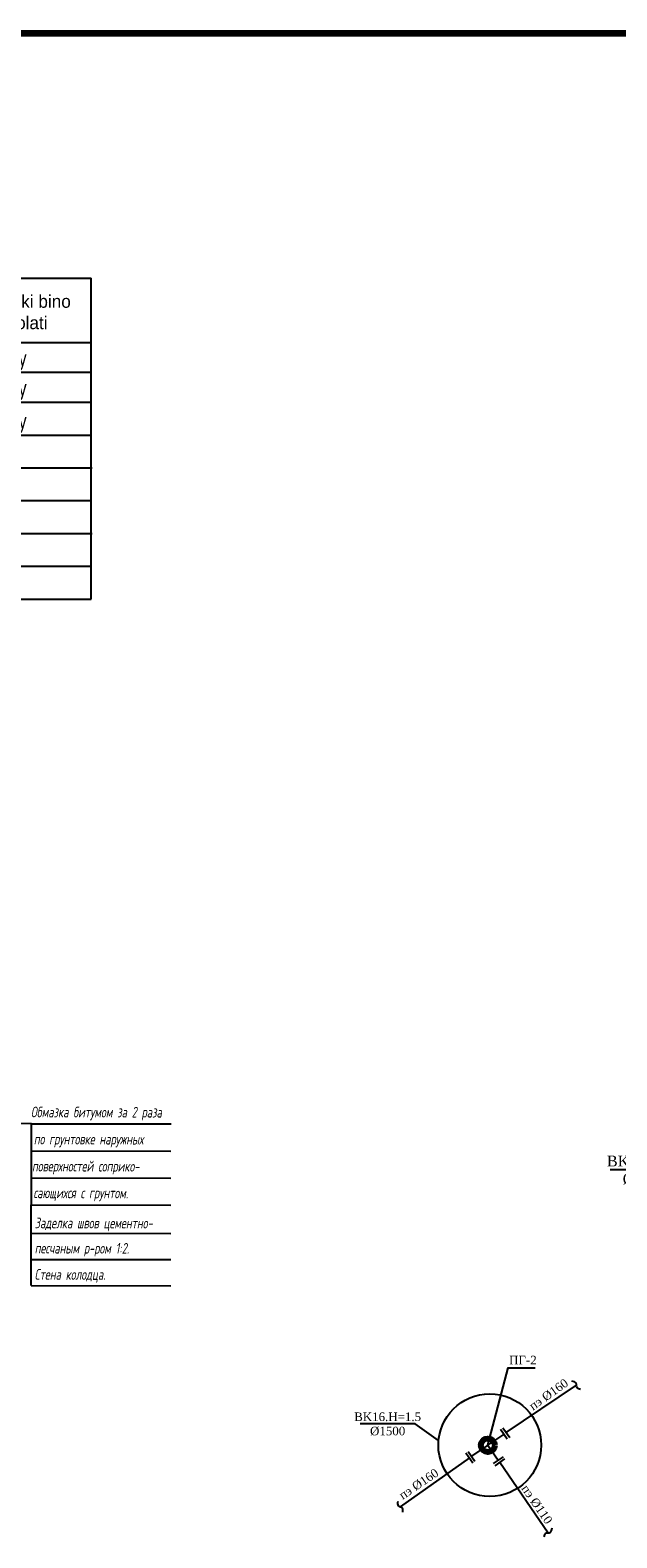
# Model space of a CAD drawing. Extents: x 0 to 361260, y 0 to 4201817.
# Tile 246 of 256: x 360115 to 360252, y 4200962 to 4201315. Entities that reach past the tile are written whole.
import ezdxf

# ---------------------------------------------------------------- set-up
doc = ezdxf.new("R2010")
doc.units = 0
doc.header["$LTSCALE"] = 0.5
doc.header["$MEASUREMENT"] = 0
for name, color, linetype in [("navro'z", 7, 'Continuous'), ('Водопровод 2', 7, 'Continuous'), ('Д25', 4, 'Continuous'), ('ДЕТАЛИР', 1, 'Continuous'), ('Трасса', 10, 'Continuous'), ('ХХХ оформление', 7, 'ИК_Водопровод -------в--------')]:
    doc.layers.add(name, color=color, linetype=linetype)
doc.styles.add('LYUDA', font='romans.shx', dxfattribs={"oblique": 15, "height": 3})
doc.styles.add('Nurbek', font='isocpeui.ttf')
doc.linetypes.add('ИК_Водопровод -------в--------', pattern='A,9,-0.6,["В",Standard,S=1.2,R=0,X=0,Y=-0.6],-1.2', length=10.8)

msp = doc.modelspace()

# ---------------------------------------------------------------- linework, layer by layer
for p, q in [((360129.365, 4201241.628), (360129.365, 4201256.628)), ((359943.493, 4201241.628), (360129.365, 4201241.628)), ((359943.493, 4201241.628), (360129.365, 4201241.628)), ((359943.493, 4201241.628), (360129.365, 4201241.628)), ((359943.493, 4201241.628), (360129.365, 4201241.628)), ((360129.365, 4201181.601), (360129.365, 4201241.628)), ((359943.493, 4201234.628), (360129.365, 4201234.628)), ((359943.493, 4201234.628), (360129.365, 4201234.628)), ((359943.493, 4201227.628), (360129.365, 4201227.628)), ((359943.493, 4201227.628), (360129.365, 4201227.628)), ((359943.493, 4201219.957), (360129.38, 4201219.957)), ((359943.493, 4201219.957), (360129.38, 4201219.957)), ((359943.493, 4201212.286), (360129.38, 4201212.286)), ((359943.493, 4201212.286), (360129.648, 4201212.286)), ((359943.493, 4201212.286), (360129.38, 4201212.286)), ((359943.493, 4201212.286), (360129.648, 4201212.286)), ((359943.493, 4201204.615), (360129.38, 4201204.615)), ((359943.493, 4201204.615), (360129.38, 4201204.615)), ((359943.493, 4201196.943), (360129.38, 4201196.943)), ((359943.493, 4201196.943), (360129.648, 4201196.943)), ((359943.493, 4201196.943), (360129.38, 4201196.943)), ((359943.493, 4201196.943), (360129.648, 4201196.943)), ((359943.493, 4201189.272), (360129.38, 4201189.272)), ((359943.493, 4201189.272), (360129.38, 4201189.272)), ((359943.493, 4201181.601), (360129.38, 4201181.601))]:
    msp.add_line(p, q)
msp.add_lwpolyline([(359943.493, 4201256.628), (360129.365, 4201256.628)])
msp.add_lwpolyline([(359943.493, 4201256.628), (360129.365, 4201256.628)])
at = {"color": 1, "lineweight": 80}
msp.add_circle((360222.087, 4200983.721), 1.619, dxfattribs=at)
at = {"layer": "navro'z", "color": 0, "transparency": 33554687}
for p, q in [((360115.475, 4201058.925), (360072.919, 4201059.004)), ((360115.404, 4201021.063), (360115.475, 4201058.92)), ((360115.475, 4201058.92), (360148.044, 4201058.859)), ((360115.463, 4201052.593), (360148.032, 4201052.532)), ((360115.451, 4201046.267), (360148.02, 4201046.206)), ((360115.439, 4201039.94), (360148.008, 4201039.879)), ((360115.427, 4201033.326), (360147.996, 4201033.265)), ((360115.416, 4201027.195), (360147.985, 4201027.134)), ((360115.404, 4201021.063), (360147.973, 4201021.003))]:
    msp.add_line(p, q, dxfattribs=at)
at = {"layer": 'ДЕТАЛИР', "color": 0, "linetype": 'Continuous'}
for p, q in [((360226.6, 4200985.132), (360225.007, 4200987.425)), ((360225.562, 4200987.835), (360227.176, 4200985.517)), ((360222.087, 4200983.721), (360218.255, 4200981.154)), ((360222.087, 4200983.721), (360224.496, 4200980.243)), ((360216.97, 4200981.975), (360218.572, 4200979.65)), ((360217.484, 4200982.272), (360219.069, 4200979.973)), ((360225.639, 4200981.052), (360223.35, 4200979.453)), ((360225.991, 4200980.544), (360223.702, 4200978.945))]:
    msp.add_line(p, q, dxfattribs=at)
at = {"layer": 'ДЕТАЛИР', "color": 0}
for points in [[(360226.369, 4200986.676), (360242.811, 4200997.807)], [(360222.087, 4200983.721), (360225.804, 4200986.278)], [(360217.771, 4200980.812), (360201.574, 4200969.328)], [(360224.882, 4200979.769), (360236.191, 4200963.256)]]:
    msp.add_lwpolyline(points, dxfattribs=at)
at = {"layer": 'ДЕТАЛИР', "color": 0, "linetype": 'Continuous'}
for points in [[(360243.755, 4200996.801), (360243.415, 4200996.868), (360242.667, 4200997.015), (360242.988, 4200998.44), (360242.141, 4200998.613), (360241.708, 4200998.701)], [(360202.184, 4200968.091), (360202.241, 4200968.433), (360202.366, 4200969.185), (360200.919, 4200969.384), (360201.055, 4200970.238), (360201.124, 4200970.675)], [(360235.232, 4200962.295), (360235.292, 4200962.636), (360235.424, 4200963.387), (360236.855, 4200963.094), (360237.011, 4200963.944), (360237.091, 4200964.379)]]:
    msp.add_open_spline(points, degree=3, knots=[0, 0, 0, 0, 1.1214788, 2.4689674, 3.8780663, 3.8780663, 3.8780663, 3.8780663], dxfattribs=at)
at = {"layer": 'Трасса', "color": 6, "linetype": 'ByBlock'}
for p, q in [((360266.74, 4201048.118), (360250.676, 4201048.118)), ((360205.079, 4200988.736), (360192.228, 4200988.736)), ((360210.57, 4200984.833), (360205.079, 4200988.736))]:
    msp.add_line(p, q, dxfattribs=at)
at = {"layer": 'Трасса', "color": 0, "linetype": 'ByBlock'}
msp.add_lwpolyline([(360222.087, 4200983.721), (360226.805, 4201001.852), (360233.141, 4201001.852)], dxfattribs=at)
msp.add_circle((360222.521, 4200983.75), 12, dxfattribs=at)
at = {"layer": 'ХХХ оформление', "color": 0, "linetype": 'ByBlock', "ltscale": 1000, "const_width": 1.5, "elevation": 533.015}
msp.add_lwpolyline([(359905.241, 4200208.891), (361175.241, 4200208.891), (361175.241, 4201313.891), (359905.241, 4201313.891)], close=True, dxfattribs=at)

# ---------------------------------------------------------------- texts
at = {"color": 0, "attachment_point": 1}
for s, insert, char_height, width in [('\\pi0.30313;{\\H1.2x;Loyiha yoki bino inshoot holati}', (360095.564, 4201252.718), 2.5, 32.46852), ('{\\W0.8;Loyihaviy}', (360098.262, 4201239.707), 3.6, 107.78046), ('{\\W0.8;Loyihaviy}', (360098.262, 4201232.707), 3.6, 107.78046), ('{\\W0.8;Loyihaviy}', (360098.262, 4201225.036), 3.6, 107.78046)]:
    msp.add_mtext(s, dxfattribs=dict(at, insert=insert, char_height=char_height, width=width))
at = {"layer": 'Водопровод 2', "color": 6, "ltscale": 0.25, "attachment_point": 5, "style": 'LYUDA'}
for s, insert, char_height, width in [('{\\fTimes New Roman|b0|i0|c204|p18;\\Q0;BK\\fTimes New Roman|b0|i0|c0|p18;1\\fTimes New Roman|b0|i0|c204|p18;.H=1.5\\P%%C1\\fTimes New Roman|b0|i0|c0|p18;5\\fTimes New Roman|b0|i0|c204|p18;00 }', (360258.72, 4201048.056, -49380.681), 2.5, 17.82027), ('{\\fTimes New Roman|b0|i0|c204|p18;\\Q0;BK16.H=1.5\\P%%C1500 }', (360198.663, 4200988.686, -39504.545), 2, 15.24512)]:
    msp.add_mtext(s, dxfattribs=dict(at, insert=insert, char_height=char_height, width=width))
at = {"layer": 'Водопровод 2', "color": 1, "ltscale": 0.25, "insert": (360230.273, 4201003.66, -39504.545), "char_height": 2, "width": 6.19736, "attachment_point": 5, "style": 'LYUDA'}
msp.add_mtext('{\\fTimes New Roman|b0|i0|c204|p18;\\Q0;ПГ-2}', dxfattribs=at)
at = {"layer": 'Водопровод 2', "color": 0, "ltscale": 0.25, "char_height": 2, "attachment_point": 5, "style": 'LYUDA'}
for s, insert, width, rotation in [('{\\fTimes New Roman|b0|i0|c204|p18;\\Q0;пэ %%C\\fTimes New Roman|b0|i0|c0|p18;1\\fTimes New Roman|b0|i0|c204|p18;6\\fTimes New Roman|b0|i0|c0|p18;0}', (360236.288, 4200995.589, -39504.545), 12.21158, 35.34438), ('{\\fTimes New Roman|b0|i0|c204|p18;\\Q0;пэ %%C\\fTimes New Roman|b0|i0|c0|p18;1\\fTimes New Roman|b0|i0|c204|p18;6\\fTimes New Roman|b0|i0|c0|p18;0}', (360205.942, 4200974.657, -39504.545), 12.21158, 34.09125), ('{\\fTimes New Roman|b0|i0|c204|p18;\\Q0;пэ %%C11\\fTimes New Roman|b0|i0|c0|p18;0}', (360233.533, 4200969.892, -39504.545), 13.55985, 304.53002)]:
    msp.add_mtext(s, dxfattribs=dict(at, insert=insert, width=width, rotation=rotation))
at = {"layer": 'Д25', "color": 7, "lineweight": 25, "transparency": 33554687, "style": 'Nurbek', "width": 0.7}
for s, p in [('Обмазка битумом за 2 раза', (360115.31, 4201060.416)), ('по грунтовке наружных ', (360115.994, 4201054.088)), ('поверхностей соприко-', (360115.57, 4201047.762)), ('сающихся с грунтом.', (360115.902, 4201041.508)), ('Заделка швов цементно-', (360116.208, 4201034.479)), ('песчаным р-ром 1:2.', (360116.197, 4201028.575)), ('Стена колодца.', (360116.185, 4201022.444))]:
    msp.add_text(s, height=2.5, rotation=359.89306, dxfattribs=at).set_placement(p)

doc.saveas('drawing.dxf')
